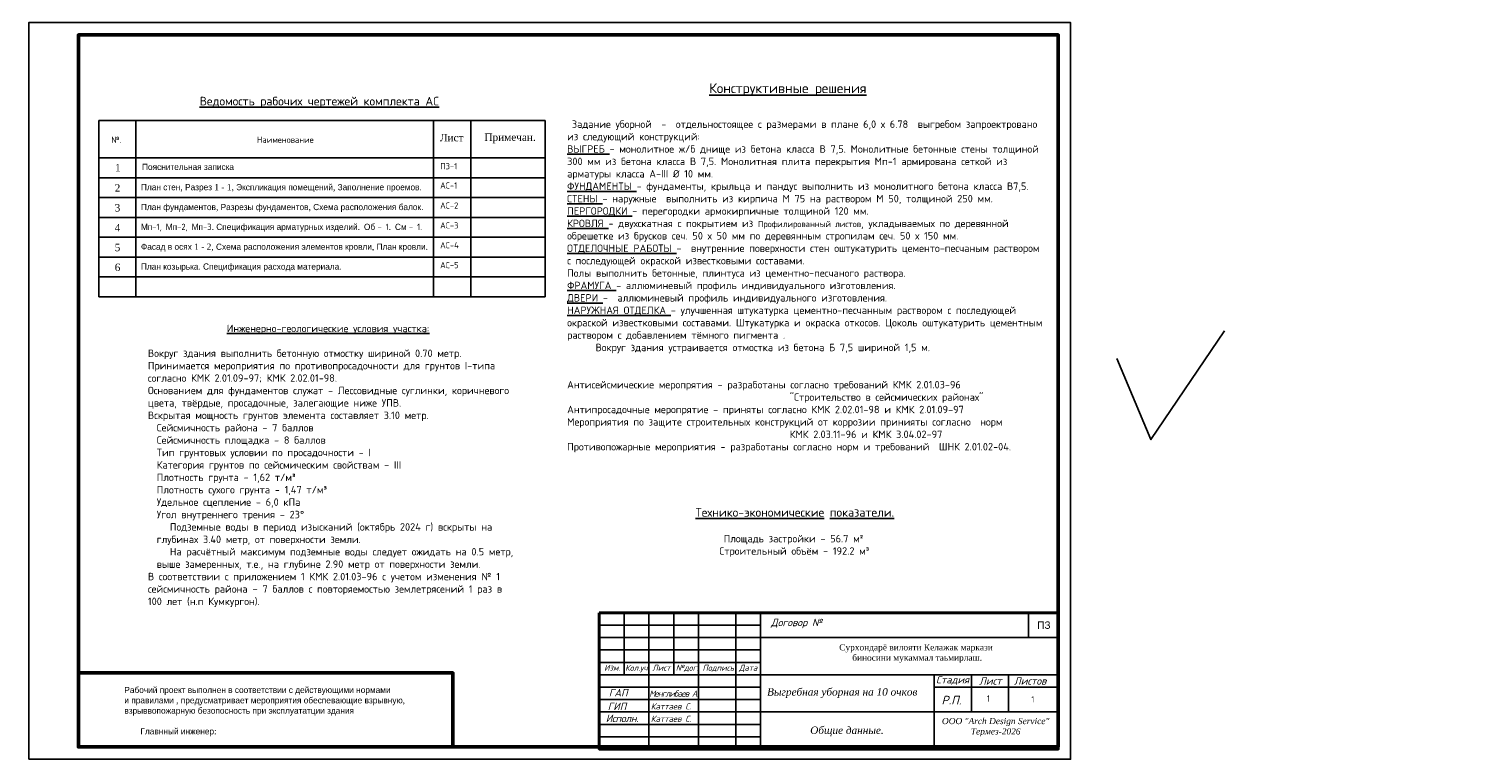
# Model space of a CAD drawing. Header units: millimetres. Extents: x 276090 to 4504742, y 101177 to 478412.
# Tile 34 of 43: x 286610 to 344600, y 249881 to 279127. Entities that reach past the tile are written whole.
import ezdxf

# ---------------------------------------------------------------- set-up
doc = ezdxf.new("R2010")
doc.units = ezdxf.units.MM
doc.header["$LTSCALE"] = 8
doc.layers.add('ФВС-3', color=7, linetype='Continuous', lineweight=25)
doc.styles.add('250', font='txt', dxfattribs={"height": 250})
doc.styles.add('ISOCPEUR', font='isocpeui.ttf', dxfattribs={"height": 250})
doc.styles.add('OOO-Kazar', font='txt')
doc.styles.add('V@ler@Live', font='isocpeui.ttf', dxfattribs={"height": 250})

msp = doc.modelspace()

# ---------------------------------------------------------------- linework, layer by layer
for p, q in [((289430.85, 275422.364), (307430.85, 275422.364)), ((289430.85, 275422.364), (289430.85, 268322.364)), ((290930.85, 275422.364), (290930.85, 268322.364)), ((302930.85, 275422.364), (302930.85, 268322.364)), ((304430.85, 275422.364), (304430.85, 268322.364)), ((307430.85, 275422.364), (307430.85, 268322.364)), ((289430.85, 273922.364), (307430.85, 273922.364)), ((289430.85, 273122.364), (307430.85, 273122.364)), ((289430.85, 272322.364), (307430.85, 272322.364)), ((289430.85, 271522.364), (307430.85, 271522.364)), ((289430.85, 270722.364), (307430.85, 270722.364)), ((289430.85, 269922.364), (307430.85, 269922.364)), ((289430.85, 269122.364), (307430.85, 269122.364)), ((289430.85, 268322.364), (307430.85, 268322.364))]:
    msp.add_line(p, q)
at = {"color": 7, "linetype": 'Continuous'}
for p, q in [((309610.446, 255585.771), (328110.446, 255585.771)), ((309610.446, 250085.771), (309610.446, 255585.771)), ((310610.446, 253085.771), (310610.446, 255585.771)), ((311610.446, 250085.771), (311610.446, 255585.771)), ((312610.446, 253085.771), (312610.446, 255585.771)), ((313610.446, 250085.771), (313610.446, 255585.771)), ((315110.446, 250085.771), (315110.446, 255585.771)), ((316110.446, 250085.771), (316110.446, 255585.771)), ((316110.446, 254585.771), (328110.446, 254585.771)), ((309610.446, 253585.771), (316110.446, 253585.771)), ((309610.446, 253085.771), (316110.446, 253085.771)), ((316110.446, 253085.771), (328110.446, 253085.771)), ((323110.446, 253085.771), (323110.446, 250085.771)), ((324610.446, 251585.771), (324610.446, 253085.771)), ((326104.609, 251585.771), (326104.609, 253085.771)), ((323110.446, 252585.771), (328110.446, 252585.771)), ((316110.446, 251585.771), (328110.446, 251585.771))]:
    msp.add_line(p, q, dxfattribs=at)
at = {"color": 7, "ltscale": 2}
msp.add_line((326910.446, 255585.771), (326910.446, 254585.771), dxfattribs=at)
at = {"lineweight": -3}
msp.add_lwpolyline([(286610.446, 249676.856), (286610.446, 279376.856), (328610.446, 279376.856), (328610.446, 249676.856)], close=True, dxfattribs=at)
at = {"lineweight": 50}
msp.add_lwpolyline([(328110.446, 250176.856), (288610.446, 250176.856), (288610.446, 278876.856), (328110.446, 278876.856), (328110.446, 250176.856)], dxfattribs=at)
at = {"color": 2, "linetype": 'ByBlock', "lineweight": -2, "ltscale": 8}
msp.add_lwpolyline([(330473.052, 265831.463), (331850.871, 262567.525), (334810.63, 266953.441)], dxfattribs=at)
at = {"lineweight": 40}
msp.add_lwpolyline([(309610.446, 255585.771), (328110.446, 255585.771), (328110.446, 250085.771), (309610.446, 250085.771)], close=True, dxfattribs=at)
at = {"color": 7, "linetype": 'Continuous'}
for points in [[(309610.446, 255085.771), (316110.446, 255085.771)], [(309610.446, 254585.771), (316110.446, 254585.771)], [(309610.446, 254085.771), (316110.446, 254085.771)], [(309610.446, 252585.771), (316110.446, 252585.771)], [(309610.446, 252085.771), (316110.446, 252085.771)], [(309610.446, 251585.771), (316110.446, 251585.771)], [(309610.446, 251085.771), (316110.446, 251085.771)], [(309610.446, 250585.771), (316110.446, 250585.771)]]:
    msp.add_lwpolyline(points, dxfattribs=at)
at = {"lineweight": 50}
msp.add_lwpolyline([(288610.446, 253160.813), (303707.979, 253160.813), (303707.979, 250176.856), (288610.446, 250176.856)], close=True, dxfattribs=at)

# ---------------------------------------------------------------- texts
for s, insert, char_height, width, attachment_point, style in [('{\\fISOCPEUR|b0|i1|c238|p34;    }                                {\\fISOCPEUR|b1|i0|c204|p34;\\H1.6x;\\LКонструктивные решения\\P}\\P\\P{\\fISOCPEUR|b0|i0|c238|p34;\\H1.2x; \\fISOCPEUR|b0|i0|c204|p34;Задание уборной  \\fISOCPEUR|b0|i0|c238|p34;-  \\fISOCPEUR|b0|i0|c204|p34;отдельностоящее с размерами в плане 6\\fISOCPEUR|b0|i0|c238|p34;,0 \\fISOCPEUR|b0|i0|c204|p34;х 6.78  выгребом запроектровано из следующий конструкций\\fISOCPEUR|b0|i0|c238|p34;:\\P\\fISOCPEUR|b0|i0|c204|p34;\\LВЫГРЕБ \\fISOCPEUR|b0|i0|c238|p34;\\l- \\fISOCPEUR|b0|i0|c204|p34;монолитное ж\\fISOCPEUR|b0|i0|c238|p34;/\\fISOCPEUR|b0|i0|c204|p34;б днище из бетона класса В 7\\fISOCPEUR|b0|i0|c238|p34;,5. \\fISOCPEUR|b0|i0|c204|p34;Монолитные бетонные стены толщиной \\fISOCPEUR|b0|i0|c238|p34;300 \\fISOCPEUR|b0|i0|c204|p34;мм из бетона класса В \\fISOCPEUR|b0|i0|c238|p34;7,5. \\fISOCPEUR|b0|i0|c204|p34;Монолитная плита перекрытия Мп\\fISOCPEUR|b0|i0|c238|p34;-1 \\fISOCPEUR|b0|i0|c204|p34;армирована сеткой из арматуры класса А\\fISOCPEUR|b0|i0|c238|p34;-III %%C 10 \\fISOCPEUR|b0|i0|c204|p34;мм\\fISOCPEUR|b0|i0|c238|p34;.\\P\\fISOCPEUR|b0|i0|c204|p34;\\LФУНДАМЕНТЫ \\fISOCPEUR|b0|i0|c238|p34;\\l- \\fISOCPEUR|b0|i0|c204|p34;фундаменты\\fISOCPEUR|b0|i0|c238|p34;, \\fISOCPEUR|b0|i0|c204|p34;крыльца и пандус выполнить из монолитного бетона класса В\\fISOCPEUR|b0|i0|c238|p34;7,5.\\P\\fISOCPEUR|b0|i0|c204|p34;\\LСТЕНЫ \\fISOCPEUR|b0|i0|c238|p34;\\l- \\fISOCPEUR|b0|i0|c204|p34;наружные  выполнить из кирпича М \\fISOCPEUR|b0|i0|c238|p34;75 \\fISOCPEUR|b0|i0|c204|p34;на раствором М \\fISOCPEUR|b0|i0|c238|p34;50, \\fISOCPEUR|b0|i0|c204|p34;толщиной \\fISOCPEUR|b0|i0|c238|p34;250 \\fISOCPEUR|b0|i0|c204|p34;мм\\fISOCPEUR|b0|i0|c238|p34;.\\P\\fISOCPEUR|b0|i0|c204|p34;\\LПЕРГОРОДКИ \\fISOCPEUR|b0|i0|c238|p34;\\l- \\fISOCPEUR|b0|i0|c204|p34;перегородки\\fISOCPEUR|b0|i0|c238|p34; \\fISOCPEUR|b0|i0|c204|p34;армокирпичные толщиной \\fISOCPEUR|b0|i0|c238|p34;120 \\fISOCPEUR|b0|i0|c204|p34;мм\\fISOCPEUR|b0|i0|c238|p34;.\\P\\fISOCPEUR|b0|i0|c204|p34;\\LКРОВЛЯ \\fISOCPEUR|b0|i0|c238|p34;\\l- \\fISOCPEUR|b0|i0|c204|p34;двухскатная с покрытием из \\H0.83333x;Профилированный листов\\fISOCPEUR|b0|i0|c238|p34;\\H1.2x;, \\fISOCPEUR|b0|i0|c204|p34;укладываемых по деревянной обрешетке из брусков сеч\\fISOCPEUR|b0|i0|c238|p34;. 50 \\fISOCPEUR|b0|i0|c204|p34;х \\fISOCPEUR|b0|i0|c238|p34;50 \\fISOCPEUR|b0|i0|c204|p34;мм по деревянным стропилам сеч\\fISOCPEUR|b0|i0|c238|p34;. 50 \\fISOCPEUR|b0|i0|c204|p34;х \\fISOCPEUR|b0|i0|c238|p34;150 \\fISOCPEUR|b0|i0|c204|p34;мм\\fISOCPEUR|b0|i0|c238|p34;.\\P\\fISOCPEUR|b0|i0|c204|p34;\\LОТДЕЛОЧНЫЕ РАБОТЫ \\fISOCPEUR|b0|i0|c238|p34;\\l-  \\fISOCPEUR|b0|i0|c204|p34;внутренние поверхности стен оштукатурить цементо\\fISOCPEUR|b0|i0|c238|p34;-\\fISOCPEUR|b0|i0|c204|p34;песчаным раствором с последующей окраской известковыми составами\\fISOCPEUR|b0|i0|c238|p34;.\\P\\fISOCPEUR|b0|i0|c204|p34;Полы выполнить бетонные\\fISOCPEUR|b0|i0|c238|p34;, \\fISOCPEUR|b0|i0|c204|p34;плинтуса из цементно\\fISOCPEUR|b0|i0|c238|p34;-\\fISOCPEUR|b0|i0|c204|p34;песчаного раствора\\fISOCPEUR|b0|i0|c238|p34;.\\P\\fISOCPEUR|b0|i0|c204|p34;\\LФРАМУГА \\fISOCPEUR|b0|i0|c238|p34;\\l- \\fISOCPEUR|b0|i0|c204|p34;аллюминевый профиль индивидуального изготовления.\\fISOCPEUR|b0|i0|c238|p34;\\P\\fISOCPEUR|b0|i0|c204|p34;\\LДВЕРИ\\fISOCPEUR|b0|i0|c238|p34;\\l -  \\fISOCPEUR|b0|i0|c204|p34;аллюминевый профиль индивидуального изготовления.\\fISOCPEUR|b0|i0|c238|p34;\\P\\fISOCPEUR|b0|i0|c204|p34;\\LНАРУЖНАЯ ОТДЕЛКА\\fISOCPEUR|b0|i0|c238|p34;\\l - \\fISOCPEUR|b0|i0|c204|p34;\\H1x;улучшенная\\H1x; штукатурка цементно\\fISOCPEUR|b0|i0|c238|p34;-\\fISOCPEUR|b0|i0|c204|p34;песчанным раствором с последующей окраской известковыми составами\\fISOCPEUR|b0|i0|c238|p34;. \\fISOCPEUR|b0|i0|c204|p34;Штукатурка и окраска откосов\\fISOCPEUR|b0|i0|c238|p34;. \\fISOCPEUR|b0|i0|c204|p34;Цоколь оштукатурить цементным раствором с добавлением тёмного пигмента \\fISOCPEUR|b0|i0|c238|p34;.\\P      \\fISOCPEUR|b0|i0|c204|p34;Вокруг здания устраивается отмостка из бетона Б 7,5 шириной \\fISOCPEUR|b0|i0|c238|p34;1,5 \\fISOCPEUR|b0|i0|c204|p34;м\\fISOCPEUR|b0|i0|c238|p34;.\\P\\P\\P\\fISOCPEUR|b0|i0|c204|p34;Антисейсмические меропрятия \\fISOCPEUR|b0|i0|c238|p34;- \\fISOCPEUR|b0|i0|c204|p34;разработаны согласно требований КМК \\fISOCPEUR|b0|i0|c238|p34;2.01.03-96\\P                                               "\\fISOCPEUR|b0|i0|c204|p34;Строительство в сейсмических районах\\fISOCPEUR|b0|i0|c238|p34;"\\P\\fISOCPEUR|b0|i0|c204|p34;Антипросадочные меропрятие \\fISOCPEUR|b0|i0|c238|p34;- \\fISOCPEUR|b0|i0|c204|p34;приняты согласно КМК \\fISOCPEUR|b0|i0|c238|p34;2.02.01-98 \\fISOCPEUR|b0|i0|c204|p34;и КМК \\fISOCPEUR|b0|i0|c238|p34;2.01.09-97\\P\\fISOCPEUR|b0|i0|c204|p34;Мероприятия по защите строительных конструкций от коррозии принияты согласно  норм \\P                                               КМК \\fISOCPEUR|b0|i0|c238|p34;2.03.11-96 \\fISOCPEUR|b0|i0|c204|p34;и КМК \\fISOCPEUR|b0|i0|c238|p34;3.04.02-97\\P\\fISOCPEUR|b0|i0|c204|p34;Противопожарные мероприятия \\fISOCPEUR|b0|i0|c238|p34;- \\fISOCPEUR|b0|i0|c204|p34;разработаны согласно норм и требований  ШНК \\fISOCPEUR|b0|i0|c238|p34;2.01.02-04.}', (308313.815, 276931.09), 250, 19250.67183, 1, 'V@ler@Live'), ('{\\fISOCPEUR|b1|i0|c204|p34;\\LВедомость рабочих чертежей комплекта АС}', (293498.885, 276384.22), 350, 10091.21283, 1, 'V@ler@Live'), ('{\\fISOCPEUR|b0|i0|c204|p34;№.}', (289935.572, 274775.355), 250, 573.51385, 1, 'V@ler@Live'), ('{\\fISOCPEUR|b0|i0|c204|p34;Наименование}', (295805.912, 274776.942), 250, 2732.47776, 1, 'V@ler@Live'), ('\\A1;\\pi7452.8909;{\\fISOCPEUR|b0|i0|c204|p34;\\P\\pi3182.95087;\\A0;\\fISOCPEUR|b1|i0|c204|p34;\\LИнженерно-геологические условия участка:\\fISOCPEUR|b0|i0|c204|p34;\\l\\P\\pi0;^I\\PВокруг здания выполнить бетонную отмостку шириной 0.70 метр.\\PПринимается мероприятия по противопросадочности для грунтов I-типа  согласно КМК 2.01.09-97; КМК 2.02.01-98.\\PОснованием для фундаментов служат - Лессовидные суглинки, коричневого цвета, твёрдые, просадочные, залегающие ниже УПВ. \\PВскрытая мощность грунтов элемента составляет 3.10 метр.  \\P\\pl354.999;Сейсмичность района - 7 баллов\\PСейсмичность площадка - 8 баллов\\PТип грунтовых условии по просадочности - I\\PКатегория грунтов по сейсмическим свойствам - III\\PПлотность грунта - 1,62 т/м³\\PПлотность сухого грунта - 1,47 т/м³\\PУдельное сцепление - 6,0 кПа\\PУгол внутреннего трения - 23°\\P\\pi530.001;Подземные воды в период изысканий (октябрь 2024 г) вскрыты на глубинах 3.40 метр, от поверхности земли. \\PНа расчётный максимум подземные воды следует ожидать на 0.5 метр, выше замеренных, т.е., на глубине 2.90 метр от поверхности земли.\\P\\pi0,l0;\\C0;В соответствии с приложением 1 КМК 2.01.03-96 с учетом изменения № 1 сейсмичность района – 7 баллов с повторяемостью землетрясений 1 раз в 100 лет (н.п Кумкургон). }', (291413.403, 267696.086), 300, 14905.78179, 1, 'V@ler@Live'), ('{\\fTimes New Roman|b0|i0|c204|p18;Сурхондарё вилояти Келажак маркази\\fTimes New Roman|b0|i0|c0|p18;\\P\\fTimes New Roman|b0|i0|c204|p18; биносини мукаммал таьмирлаш.}', (322378.315, 253941.429), 250, 24495.39744, 5, '250'), ('\\pt2750;{\\fGOST Common|b0|i0|c204|p34;1}', (325291.785, 252253.028), 250, 1160.68016, 2, '250'), ('\\pt2750;{\\fGOST Common|b0|i0|c204|p34;1}', (327088.298, 252219.291), 250, 1160.68016, 2, '250')]:
    msp.add_mtext(s, dxfattribs=dict(insert=insert, char_height=char_height, width=width, attachment_point=attachment_point, style=style))
for s, insert, char_height, width, attachment_point in [('{\\fTimes New Roman|b0|i0|c204|p18;Лист}', (303185.884, 274889.49), 300, 837.76022, 1), ('{\\fTimes New Roman|b0|i0|c204|p18;Примечан.}', (304980.202, 274907.055), 300, 1879.36137, 1), ('Пояснительная записка', (291176.358, 273683.129), 250, 11627.57823, 1), ('План стен{\\fTimes New Roman|b0|i0|c238|p18;, }Разрез {\\fTimes New Roman|b0|i0|c238|p18;1 - 1,} Экспликация помещений{\\fTimes New Roman|b0|i0|c238|p18;,} Заполнение проемов.', (291132.719, 272866.159), 250, 11338.12515, 1), ('План фундаментов{\\fTimes New Roman|b0|i0|c238|p18;,} Разрезы фундаментов{\\fTimes New Roman|b0|i0|c238|p18;,} Схема расположения балок.', (291132.719, 272066.159), 250, 12219.88978, 1), ('Мп{\\fISOCPEUR|b0|i0|c238|p34;-1, }Мп{\\fISOCPEUR|b0|i0|c238|p34;-2, }Мп{\\fISOCPEUR|b0|i0|c238|p34;-3}. Спецификация арматурных изделий.{\\fISOCPEUR|b0|i0|c238|p34; }Об {\\fISOCPEUR|b0|i0|c238|p34;- 1}.{\\fISOCPEUR|b0|i0|c238|p34; }См {\\fISOCPEUR|b0|i0|c238|p34;- 1.}', (291132.719, 271266.159), 250, 12219.88978, 1), ('Фасад в осях {\\fTimes New Roman|b0|i0|c238|p18;1 - 2,} Схема расположения элементов{\\fTimes New Roman|b0|i0|c238|p18; }кровли{\\fTimes New Roman|b0|i0|c238|p18;, }План кровли{\\fTimes New Roman|b0|i0|c238|p18;.}', (291132.719, 270466.159), 250, 12219.88978, 1), ('План козырька. Спецификация расхода материала.   ', (291132.719, 269666.159), 250, 12219.88978, 1), ('\\pt184.701;ПЗ', (327534.767, 255235.154), 300, 1245.5936, 2), ('Рабочий проект выполнен в соответствии с действующими нормами \\Pи правилами {\\fTimes New Roman|b0|i0|c238|p18;, }предусматривает мероприятия обеспевающие взрывную{\\fTimes New Roman|b0|i0|c238|p18;,\\P}взрыввопожарную безопосность при эксплуататции здания \\P\\P       Главнный инженер{\\fTimes New Roman|b0|i0|c238|p18;:                                }', (290463.208, 252598.278), 250, 12870.57963, 1), ('\\pt184.701;{\\fTimes New Roman|b0|i1|c204|p18;Общие данные\\fTimes New Roman|b0|i1|c0|p18;.}', (319594.786, 250998.538), 300, 4152.43969, 2)]:
    msp.add_mtext(s, dxfattribs=dict(insert=insert, char_height=char_height, width=width, attachment_point=attachment_point))
at = {"color": 27, "char_height": 250, "width": 591.69288, "attachment_point": 1, "style": 'V@ler@Live'}
for s, insert in [('{\\fISOCPEUR|b0|i0|c204|p34;\\C256;ПЗ\\fISOCPEUR|b0|i0|c238|p34;-1}', (303194.073, 273711.572)), ('{\\fISOCPEUR|b0|i0|c204|p34;\\C256;АС-1}', (303194.073, 272934.256)), ('{\\fISOCPEUR|b0|i0|c204|p34;\\C256;АС-2}', (303194.073, 272125.212)), ('{\\fISOCPEUR|b0|i0|c204|p34;\\C256;АС-3}', (303194.073, 271325.212)), ('{\\fISOCPEUR|b0|i0|c204|p34;\\C256;АС-4}', (303194.073, 270525.212)), ('{\\fISOCPEUR|b0|i0|c204|p34;\\C256;АС-5}', (303194.073, 269725.212))]:
    msp.add_mtext(s, dxfattribs=dict(at, insert=insert))
at = {"color": 27, "char_height": 300, "attachment_point": 1}
for s, insert, width in [('{\\fTimes New Roman|b0|i0|c204|p18;\\C256;1}', (290087.946, 273676.214), 73.71109), ('{\\fTimes New Roman|b0|i0|c0|p18;\\C256;2}', (290074.764, 272859.244), 237.63111), ('{\\fTimes New Roman|b0|i0|c0|p18;\\C256;3}', (290074.764, 272059.639), 237.63111), ('{\\fTimes New Roman|b0|i0|c0|p18;\\C256;4}', (290074.764, 271259.639), 237.63111), ('{\\fTimes New Roman|b0|i0|c204|p18;\\C256;5}', (290074.764, 270459.639), 237.63111), ('{\\fTimes New Roman|b0|i0|c204|p18;\\C256;6}', (290074.764, 269659.639), 237.63111)]:
    msp.add_mtext(s, dxfattribs=dict(at, insert=insert, width=width))
at = {"lineweight": -3, "insert": (313397.446, 259806.854), "char_height": 300, "width": 8363.68837, "attachment_point": 1, "style": 'V@ler@Live'}
msp.add_mtext('\\pi92.94569;{\\fISOCPEUR|b1|i0|c204|p34;\\H1.16667x;\\LТехнико\\fISOCPEUR|b1|i0|c238|p34;-\\fISOCPEUR|b1|i0|c204|p34;экономические показатели\\fISOCPEUR|b1|i0|c238|p34;.\\fISOCPEUR|b0|i0|c238|p34;\\H0.85714x;\\l\\P\\pi4181.84418;\\fISOCPEUR|b0|i0|c204|p34;\\P\\pi1225.14105;Площадь застройки \\fISOCPEUR|b0|i0|c238|p34;- \\fISOCPEUR|b0|i0|c204|p34;56.7\\fISOCPEUR|b0|i0|c238|p34; \\fISOCPEUR|b0|i0|c204|p34;м\\fISOCPEUR|b0|i0|c238|p34;²\\P\\pi1050.93658;\\fISOCPEUR|b0|i0|c204|p34;Строительный объём \\fISOCPEUR|b0|i0|c238|p34;- \\fISOCPEUR|b0|i0|c204|p34;192.2\\fISOCPEUR|b0|i0|c238|p34; \\fISOCPEUR|b0|i0|c204|p34;м\\fISOCPEUR|b0|i0|c238|p34;³}', dxfattribs=at)
at = {"color": 0, "attachment_point": 1}
for s, insert, char_height in [('{\\fISOCPEUR|b0|i1|c204|p34;ГАП}', (309994.555, 252512.141), 300), ('{\\fISOCPEUR|b0|i1|c204|p34;\\T0.85;Менглибаев А.}', (311623.893, 252449.573), 250), ('{\\fISOCPEUR|b0|i1|c204|p34;ГИП}', (309947.667, 251959.376), 300)]:
    msp.add_mtext(s, dxfattribs=dict(at, insert=insert, char_height=char_height))
at = {"linetype": 'ByBlock', "lineweight": -2, "insert": (316373.546, 252544.523), "char_height": 300, "width": 6363, "attachment_point": 1, "style": 'ISOCPEUR'}
msp.add_mtext('{\\fTimes New Roman|b0|i1|c204|p18;Выгребная уборная на \\fTimes New Roman|b0|i1|c0|p18;10 \\fTimes New Roman|b0|i1|c204|p18;очков}', dxfattribs=at)
at = {"color": 0, "ltscale": 0.1, "char_height": 250, "attachment_point": 1}
for insert in [(311686.949, 251935.645), (311686.949, 251435.645)]:
    msp.add_mtext_dynamic_manual_height_columns('{\\fISOCPEUR|b0|i1|c204|p34;Каттаев С.}', width=2000, gutter_width=1250, heights=[0], dxfattribs=dict(at, insert=insert))
at = {"layer": 'ФВС-3', "color": 0, "linetype": 'Continuous', "lineweight": 5, "style": 'OOO-Kazar'}
for s, insert, char_height, attachment_point in [('{\\fISOCPEUR|b0|i1|c204|p34;Договор №}', (317560.922, 254960.855), 300, 8), ('{\\fISOCPEUR|b0|i1|c204|p34;Изм.}', (310129.802, 253486.2), 240, 2), ('{\\fISOCPEUR|b0|i1|c204|p34;Кол.уч.}', (311141.837, 253486.2), 240, 2), ('{\\fISOCPEUR|b0|i1|c204|p34;Лист}', (312113.936, 253486.2), 240, 2), ('{\\fISOCPEUR|b0|i1|c204|p34;№дог.}', (313149.828, 253486.2), 240, 2), ('{\\fISOCPEUR|b0|i1|c204|p34;Подпись}', (314406.913, 253486.2), 240, 2), ('{\\fISOCPEUR|b0|i1|c204|p34;Дата}', (315611.554, 253486.2), 240, 2), ('{\\fISOCPEUR|b0|i1|c204|p34;Стадия}', (323851.583, 252685.771), 300, 8), ('{\\fISOCPEUR|b0|i1|c204|p34;Лист }', (325375.803, 252685.771), 300, 8), ('{\\fISOCPEUR|b0|i1|c204|p34;Листов }', (326979.81, 252685.771), 300, 8), ('{\\fISOCPEUR|b0|i1|c204|p34;Р.П.}', (323806.315, 251885.771), 350, 8), ('{\\fISOCPEUR|b0|i1|c204|p34;\\T0.95;Исполн.}', (310527.836, 251476.877), 300, 2), ('{\\fTimes New Roman|b0|i1|c204|p18;ООО\\fTimes New Roman|b0|i1|c0|p18; "Arch Design Service"\\P\\fTimes New Roman|b0|i1|c204|p18;Термез\\fTimes New Roman|b0|i1|c0|p18;-2026\\P  }', (325589.339, 250179.931), 250, 8)]:
    msp.add_mtext(s, dxfattribs=dict(at, insert=insert, char_height=char_height, attachment_point=attachment_point))

doc.saveas('drawing.dxf')
